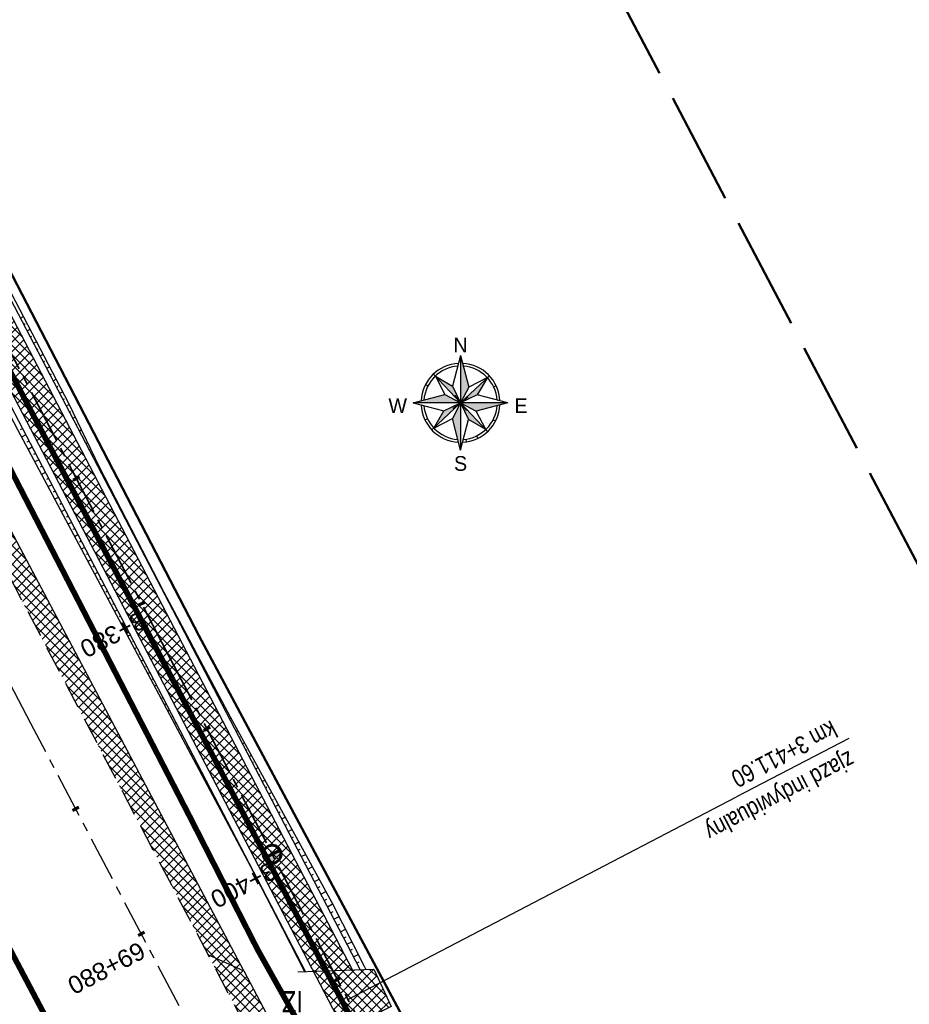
# Model space of a CAD drawing. Header units: metres. Extents: x 7529615 to 7533751, y 5721195 to 5727898.
# Tile 31 of 138: x 7531283 to 7531346, y 5724785 to 5724855. Entities that reach past the tile are written whole.
import ezdxf
from ezdxf.enums import TextEntityAlignment as Align

# ---------------------------------------------------------------- set-up
doc = ezdxf.new("R2010")
doc.units = ezdxf.units.M
for name, pattern in [('CENTER', [50.8, 31.75, -6.35, 6.35, -6.35]), ('CENTER2', [28.575, 19.05, -3.175, 3.175, -3.175]), ('HIDDEN', [9.525, 6.35, -3.175]), ('L_0_09', [2.5, 2, -0.5])]:
    doc.linetypes.add(name, pattern=pattern)
for name, color, linetype in [('C-DROGI-SYTUACJA-ETYKIETY', 7, 'Continuous'), ('D-hatch-pobocza', 131, 'Continuous'), ('D-hatch-zjazdy-BA', 244, 'Continuous'), ('D-hatch-zjazdy-kruszywo', 111, 'Continuous'), ('D-pobocza', 60, 'Continuous'), ('D-rowy', 160, 'Continuous'), ('D-skarpa', 2, 'Continuous'), ('D-skarpa-kreskowanie', 2, 'Continuous')]:
    doc.layers.add(name, color=color, linetype=linetype)
for name, color, linetype, lineweight, true_color in [('D-hatch-ciag-pieszo-rowerowy', 7, 'Continuous', 13, 0xff9f80), ('D-linia-podzialowa-ZRID', 7, 'Continuous', 50, 0x40ff00), ('zakres-mdcp', 7, 'L_0_09', 50, 0xff05ff)]:
    doc.layers.add(name, color=color, linetype=linetype, lineweight=lineweight, true_color=true_color)
for name, color, linetype, lineweight in [('D-krawędzie', 3, 'Continuous', 30), ('D-obrzeża', 2, 'Continuous', 30), ('D-opisy', 2, 'Continuous', 30), ('D-oś', 2, 'CENTER', 30), ('D-pas-drogowy', 7, 'HIDDEN', 50), ('D-zjazdy', 202, 'Continuous', 30), ('D-zjazdy-opis', 202, 'Continuous', 30), ('PARSI', 252, 'Continuous', 13)]:
    doc.layers.add(name, color=color, linetype=linetype, lineweight=lineweight)
doc.layers.add('poprzeczki', color=7, linetype='Continuous', true_color=0x0000c7)
doc.styles.add('2mm08', font='arial.ttf', dxfattribs={"width": 0.8})
doc.styles.add('North Arrow Text', font='txt', dxfattribs={"height": 0.1})
doc.styles.get("Standard").update_dxf_attribs({"font": 'arial.ttf'})
pattern_1 = [(45, (0.88535, 0.46493), (-0.33675960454, 0.33675960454), []), (135, (0.88535, 0.46493), (-0.33675960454, -0.33675960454), [])]
pattern_2 = [(45, (0, 0), (-0.33675960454, 0.33675960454), []), (135, (0, 0), (-0.33675960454, -0.33675960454), [])]

# ---------------------------------------------------------------- blocks, each defined once
blk = doc.blocks.new('KRZYZ')
at = {"layer": 'PARSI'}
for p, q in [((5, 0), (-5, 0)), ((0, -5), (0, 5))]:
    blk.add_line(p, q, dxfattribs=at)
blk = doc.blocks.new('orientacja')
at = {"layer": 'D-opisy', "lineweight": 25}
h = blk.add_hatch(color=256, dxfattribs=at)
h.paths.add_polyline_path([(6529063.97, 5548109.12), (6529063.97, 5548093.21), (6529066.73, 5548098.47)])
h.paths.add_polyline_path([(6529072.97, 5548101.66), (6529063.97, 5548093.21), (6529069.55, 5548095.88)])
h.paths.add_polyline_path([(6529079.89, 5548093.21), (6529063.97, 5548093.21), (6529069.23, 5548090.45)])
h.paths.add_polyline_path([(6529063.97, 5548093.21), (6529066.65, 5548087.63), (6529072.42, 5548084.21)])
h.paths.add_polyline_path([(6529063.97, 5548093.21), (6529061.21, 5548087.94), (6529063.97, 5548077.29)])
h.paths.add_polyline_path([(6529063.97, 5548093.21), (6529058.4, 5548090.53), (6529054.98, 5548084.75)])
h.paths.add_polyline_path([(6529058.71, 5548095.97), (6529048.06, 5548093.21), (6529063.97, 5548093.21)])
h.paths.add_polyline_path([(6529061.29, 5548098.78), (6529055.52, 5548102.2), (6529063.97, 5548093.21)])
for points in [[(6529063.97, 5548109.12), (6529061.29, 5548098.78)], [(6529063.97, 5548109.12), (6529063.97, 5548077.29)], [(6529063.97, 5548109.12), (6529066.73, 5548098.47)], [(6529063.97, 5548093.21), (6529054.89, 5548102.87)], [(6529055.52, 5548102.2), (6529058.71, 5548095.97)], [(6529055.52, 5548102.2), (6529061.29, 5548098.78)], [(6529063.97, 5548093.21), (6529073.64, 5548102.28)], [(6529072.97, 5548101.66), (6529066.73, 5548098.47)], [(6529072.97, 5548101.66), (6529069.55, 5548095.88)], [(6529052.23, 5548099.36), (6529053.04, 5548098.94)], [(6529061.29, 5548098.78), (6529063.97, 5548093.21)], [(6529066.73, 5548098.47), (6529063.97, 5548093.21)], [(6529075.92, 5548098.95), (6529075.1, 5548098.55)], [(6529048.06, 5548093.21), (6529058.71, 5548095.97)], [(6529058.71, 5548095.97), (6529063.97, 5548093.21)], [(6529069.55, 5548095.88), (6529063.97, 5548093.21)], [(6529079.89, 5548093.21), (6529069.55, 5548095.88)], [(6529079.89, 5548093.21), (6529048.06, 5548093.21)], [(6529048.06, 5548093.21), (6529058.4, 5548090.53)], [(6529063.97, 5548093.21), (6529054.31, 5548084.13)], [(6529058.4, 5548090.53), (6529063.97, 5548093.21)], [(6529063.97, 5548093.21), (6529061.21, 5548087.94)], [(6529063.97, 5548093.21), (6529073.05, 5548083.54)], [(6529063.97, 5548093.21), (6529069.23, 5548090.45)], [(6529063.97, 5548093.21), (6529066.65, 5548087.63)], [(6529079.89, 5548093.21), (6529069.23, 5548090.45)], [(6529052.02, 5548087.46), (6529052.85, 5548087.86)], [(6529054.98, 5548084.75), (6529058.4, 5548090.53)], [(6529054.98, 5548084.75), (6529061.21, 5548087.94)], [(6529063.97, 5548077.29), (6529061.21, 5548087.94)], [(6529063.97, 5548077.29), (6529066.65, 5548087.63)], [(6529072.42, 5548084.21), (6529066.65, 5548087.63)], [(6529072.42, 5548084.21), (6529069.23, 5548090.45)], [(6529074.9, 5548087.47), (6529075.71, 5548087.05)], [(6529065.76, 5548080.99), (6529065.89, 5548080.09)], [(6529069.32, 5548082.08), (6529069.72, 5548081.26)]]:
    blk.add_lwpolyline(points, dxfattribs=at)
for radius, start, end in [(13.26, 92.995, 177.005), (12.34, 94.3434, 175.6566), (13.26, 2.995, 87.005), (12.34, 4.3434, 85.6566), (13.26, 182.995, 267.005), (12.34, 184.3434, 265.6566), (13.26, 272.995, 357.005), (12.34, 274.3434, 355.6566)]:
    blk.add_arc((6529063.97, 5548093.21), radius, start, end, dxfattribs=at)
at = {"layer": 'D-opisy', "lineweight": 25, "xscale": 0.6489600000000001, "yscale": 0.6489600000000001, "zscale": 0.6489600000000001, "rotation": 306.822681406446}
blk.add_blockref('KRZYZ', (6529063.97, 5548093.21), dxfattribs=at)
at = {"layer": 'D-opisy', "lineweight": 25, "style": 'North Arrow Text'}
for s, p in [('N', (6529063.97, 5548108.61)), ('W', (6529042.87, 5548088.29)), ('E', (6529084.28, 5548088.29)), ('S', (6529063.97, 5548068.88))]:
    blk.add_text(s, height=4.96, dxfattribs=at).set_placement(p, align=Align.BOTTOM_CENTER)
blk = doc.blocks.new('AeccTickLine')
at = {"color": 0, "linetype": 'ByBlock', "lineweight": -2}
blk.add_line((0, 1), (0, -1), dxfattribs=at)
blk = doc.blocks.new('kilometraz')
at = {"linetype": 'ByBlock', "lineweight": -2}
blk.add_hatch(color=0, dxfattribs=at).paths.add_polyline_path([(0, -0.28125, 0.41421356), (0.28125, 0, 0.41421356), (0, 0.28125)])
at = {"color": 0, "linetype": 'ByBlock', "lineweight": -2}
blk.add_line((0, 0.28125), (0, -0.28125), dxfattribs=at)
blk.add_circle((0, 0), 0.28125, dxfattribs=at)

msp = doc.modelspace()

# ---------------------------------------------------------------- hatches: boundary and pattern name
at = {"layer": 'D-hatch-ciag-pieszo-rowerowy'}
h = msp.add_hatch(dxfattribs=at)
h.set_pattern_fill('ANSI37', color=256, scale=0.15, style=0)
h.set_pattern_definition(pattern_1)
h.paths.add_polyline_path([(7531176.002, 5725035.633), (7531173.776, 5725034.493), (7531202.515, 5724979.795), (7531233.696, 5724920.95), (7531258.824, 5724873.473), (7531292.225, 5724809.507), (7531303.703, 5724787.477), (7531306.47, 5724787.579), (7531294.441, 5724810.665), (7531261.037, 5724874.637), (7531235.905, 5724922.12), (7531204.726, 5724980.962)])
at = {"layer": 'D-hatch-pobocza'}
h = msp.add_hatch(dxfattribs=at)
h.set_pattern_fill('ANSI37', color=256, scale=0.15, style=0)
h.set_pattern_definition(pattern_2)
h.paths.add_polyline_path([(7531224.12, 5724929.62), (7531213.15, 5724949.98), (7531200.73, 5724973.91), (7531188.83, 5724996.41), (7531176.89, 5725019.33), (7531166.91, 5725038.07), (7531158.98, 5725054.059), (7531158.142, 5725051.386), (7531167.38, 5725033.767), (7531197.165, 5724976.988), (7531228.151, 5724918.034), (7531253.153, 5724870.491), (7531286.796, 5724806.654), (7531296.235, 5724788.675), (7531298.776, 5724787.518), (7531278.14, 5724826.49), (7531263.88, 5724853.83), (7531259.01, 5724862.85), (7531247.51, 5724884.88), (7531235.21, 5724908.21)])
at = {"layer": 'D-hatch-zjazdy-BA'}
h = msp.add_hatch(dxfattribs=at)
h.set_pattern_fill('ANSI37', color=256, scale=0.15, style=0)
h.set_pattern_definition(pattern_1)
h.paths.add_polyline_path([(7531305.884, 5724783.292), (7531309.218, 5724784.999), (7531307.992, 5724787.635), (7531303.703, 5724787.477)])
at = {"layer": 'D-hatch-zjazdy-kruszywo'}
h = msp.add_hatch(dxfattribs=at)
h.set_pattern_fill('ANSI37', color=256, scale=0.15, style=0)
h.set_pattern_definition(pattern_2)
h.paths.add_polyline_path([(7531298.776, 5724787.518), (7531296.235, 5724788.675), (7531302.441, 5724776.853), (7531302.377, 5724780.719)])

# ---------------------------------------------------------------- linework, layer by layer
at = {"layer": 'D-krawędzie', "linetype": 'HIDDEN', "ltscale": 0.3, "flags": 128}
msp.add_lwpolyline([(7530572.01, 5726166.06), (7530620.381, 5726072.761), (7530641.555, 5726032.008), (7530660.961, 5725995.07), (7530689.128, 5725941.54), (7530707.336, 5725907.032), (7530725.256, 5725873.093), (7530743.97, 5725837.654), (7530770.527, 5725787.119), (7530787.864, 5725754.267), (7530809.898, 5725712.542), (7530824.739, 5725684.389), (7530840.856, 5725653.693), (7530860.675, 5725616.154), (7530865.283, 5725607.394), (7530878.05, 5725583.08), (7530918.172, 5725507.178), (7530950.163, 5725446.305), (7530993.419, 5725364.265), (7531022.766, 5725308.719), (7531053.81, 5725249.872), (7531081.166, 5725197.875), (7531103.902, 5725154.541), (7531128.123, 5725108.448), (7531149.3, 5725068.25), (7531167.38, 5725033.767), (7531197.165, 5724976.988), (7531228.151, 5724918.034), (7531253.153, 5724870.491), (7531286.796, 5724806.654), (7531306.74, 5724768.665), (7531335.094, 5724714.652), (7531357.319, 5724672.439), (7531373.645, 5724641.454), (7531392.162, 5724605.999), (7531418.48, 5724555.853), (7531439.727, 5724515.582), (7531468.399, 5724461.077), (7531491.782, 5724416.528), (7531531.99, 5724339.833), (7531557.227, 5724291.659), (7531569.852, 5724267.577), (7531591.376, 5724226.548), (7531610.004, 5724191.103), (7531616.883, 5724177.999), (7531629.985, 5724153.025), (7531641.007, 5724132.022), (7531664.906, 5724087.617), (7531677.644, 5724064.786), (7531683.112, 5724054.988), (7531686.753, 5724048.18), (7531695.448, 5724031.697), (7531703.749, 5724015.917), (7531709.214, 5724005.514), (7531719.389, 5723986.147), (7531726.295, 5723973), (7531732.741, 5723960.736), (7531735.13, 5723956.19)], dxfattribs=at)
at = {"layer": 'D-linia-podzialowa-ZRID', "color": 12, "ltscale": 15, "true_color": 0xc70000}
msp.add_lwpolyline([(7531170.59, 5725055.606), (7531170.59, 5725055.606), (7531173.733, 5725044.081), (7531215.342, 5724964.86), (7531238.054, 5724921.685), (7531262.39, 5724875.283), (7531295.587, 5724811.266), (7531348.488, 5724712.363), (7531363.741, 5724682.684), (7531366.987, 5724675.865), (7531382.541, 5724646.111), (7531401.299, 5724610.875), (7531428.965, 5724558.862), (7531449.111, 5724520.398), (7531477.293, 5724465.831), (7531500.996, 5724421.113), (7531512.122, 5724400.549), (7531513.782, 5724396.757), (7531513.782, 5724396.757)], dxfattribs=at)
at = {"layer": 'D-obrzeża'}
for points in [[(7531306.47, 5724787.579), (7531294.441, 5724810.665), (7531261.037, 5724874.637), (7531235.905, 5724922.12), (7531204.726, 5724980.962), (7531173.078, 5725041.197, -0.068789), (7531170.289, 5725048.924), (7531169.644, 5725051.962, 0.068574), (7531168.256, 5725055.815), (7531166.709, 5725058.764, -0.29099), (7531166.888, 5725060.903), (7531168.105, 5725062.505)], [(7531162.547, 5725061.318), (7531165.882, 5725054.959, -0.068574), (7531167.27, 5725051.106), (7531167.915, 5725048.068, 0.068789), (7531170.704, 5725040.34), (7531202.515, 5724979.795), (7531233.696, 5724920.95), (7531258.824, 5724873.473), (7531292.225, 5724809.507), (7531312.052, 5724771.454), (7531340.423, 5724719.339, -0.00902), (7531345.426, 5724709.741), (7531362.629, 5724675.233), (7531378.958, 5724644.242), (7531397.477, 5724608.783), (7531423.79, 5724558.646), (7531445.036, 5724518.378), (7531473.71, 5724463.87), (7531497.095, 5724419.316), (7531505.905, 5724402.511, -0.033171), (7531508.586, 5724396.451), (7531511.248, 5724389.164)]]:
    msp.add_lwpolyline(points, format="xyb", dxfattribs=at)
at = {"layer": 'D-oś', "linetype": 'CENTER2', "lineweight": 35, "ltscale": 0.2}
msp.add_lwpolyline([(7531156.869, 5725074.83), (7531166.993, 5725055.55, -0.068732), (7531168.479, 5725051.432), (7531169.1, 5725048.503, 0.068783), (7531171.89, 5725040.776), (7531203.621, 5724980.378), (7531234.8, 5724921.535), (7531259.931, 5724874.055), (7531293.333, 5724810.086), (7531313.16, 5724772.033), (7531341.529, 5724719.923, -0.009023), (7531346.533, 5724710.322), (7531363.735, 5724675.815), (7531380.065, 5724644.823), (7531398.584, 5724609.363), (7531424.897, 5724559.228), (7531446.142, 5724518.961), (7531474.816, 5724464.452), (7531498.201, 5724419.897)], format="xyb", dxfattribs=at)
at = {"layer": 'D-oś', "ltscale": 0.1}
msp.add_lwpolyline([(7531488.683, 5724414.901), (7531465.302, 5724459.448), (7531436.63, 5724513.951), (7531415.383, 5724554.223), (7531389.061, 5724604.375), (7531370.545, 5724639.828), (7531354.222, 5724670.808), (7531331.996, 5724713.024), (7531303.641, 5724767.038), (7531283.699, 5724805.024), (7531250.055, 5724868.862), (7531225.053, 5724916.406), (7531194.065, 5724975.362), (7531164.28, 5725032.142), (7531146.202, 5725066.622)], dxfattribs=at)
at = {"layer": 'D-pas-drogowy', "ltscale": 0.2, "flags": 128}
msp.add_lwpolyline([(7531633.019, 5724182.834, 0.4, 0.4, 0), (7531617.559, 5724211.608, 0.4, 0.4, 0), (7531566.784, 5724302.736, 0.4, 0.4, 0), (7531538.419, 5724356.47, 0.4, 0.4, 0), (7531526.32, 5724379.39, 0.4, 0.4, 0), (7531516.102, 5724393.607, 0.4, 0.4, 0.001485), (7531513.78, 5724396.838, 0.4, 0.4, 0), (7531501.87, 5724413.41, 0.4, 0.4, 0), (7531474.926, 5724464.508, 0.4, 0.4, 0), (7531446.2, 5724518.992, 0.4, 0.4, 0), (7531424.962, 5724559.262, 0.4, 0.4, 0), (7531398.444, 5724609.566, 0.4, 0.4, 0), (7531379.647, 5724645.216, 0.4, 0.4, 0), (7531365.23, 5724672.56, 0.4, 0.4, 0), (7531341.306, 5724717.915, 0.4, 0.4, 0), (7531312.9, 5724771.789, 0.4, 0.4, 0), (7531292.591, 5724810.307, 0.4, 0.4, 0), (7531259.392, 5724873.271, 0.4, 0.4, 0), (7531233.74, 5724921.923, 0.4, 0.4, 0), (7531203.073, 5724980.092, 0.4, 0.4, 0), (7531173.471, 5725036.225, 0.4, 0.4, 0), (7531168.27, 5725046.09, 0.4, 0.4, 0), (7531172.29, 5725062.58, 0.4, 0.4, 0), (7531166.31, 5725074.58, 0.4, 0.4, 0), (7531150.32, 5725079.6, 0.4, 0.4, 0), (7531141.5, 5725096.43, 0.4, 0.4, 0), (7531109.312, 5725157.814, 0.4, 0.4, 0), (7531086.641, 5725201.048, 0.4, 0.4, 0), (7531059.198, 5725253.384, 0.4, 0.4, 0), (7531028.207, 5725312.489, 0.4, 0.4, 0), (7530999.105, 5725367.99, 0.4, 0.4, 0), (7530956.248, 5725449.725, 0.4, 0.4, 0), (7530924.398, 5725510.464, 0.4, 0.4, 0), (7530897.51, 5725561.74, 0.4, 0.4, 0), (7530894.46, 5725566.14, 0.4, 0.4, 0), (7530892.16, 5725570.49, 0.4, 0.4, 0), (7530869.363, 5725613.307, 0.4, 0.4, 0), (7530861.694, 5725627.705, 0.4, 0.4, 0), (7530852.74, 5725644.52, 0.4, 0.4, 0), (7530831.51, 5725684.2, 0.4, 0.4, 0), (7530811.13, 5725722.52, 0.4, 0.4, 0), (7530792.348, 5725757.941, 0.4, 0.4, 0), (7530768.03, 5725803.8, 0.4, 0.4, 0), (7530748.769, 5725840.179, 0.4, 0.4, 0), (7530727.7, 5725879.97, 0.4, 0.4, 0), (7530712.098, 5725909.545, 0.4, 0.4, 0), (7530693.644, 5725944.645, 0.4, 0.4, 0), (7530665.702, 5725997.539, 0.4, 0.4, 0), (7530641.76, 5726042.88, 0.4, 0.4, 0), (7530616.5, 5726091.48, 0.4, 0.4, 0), (7530604.628, 5726114.32, 0.4, 0.4, -0.007763), (7530602.5, 5726118.43, 0.4, 0.4, 0), (7530603.992, 5726123.395, 0.4, 0.4, 0), (7530606.53, 5726131.84, 0.4, 0.4, 0), (7530603.27, 5726136.83, 0.4, 0.4, 0), (7530593.776, 5726151.369, 0.4, 0.4, 0), (7530590.203, 5726156.84, 0.4, 0.4, 0), (7530583.3, 5726167.41, 0.4, 0.4, 0), (7530580.578, 5726170.428, 0.4, 0.4, 0), (7530575.85, 5726175.67, 0.4, 0.4, 0), (7530569.01, 5726186.66, 0.4, 0.4, 0), (7530562.555, 5726199.189, 0.4, 0.4, 0), (7530555.67, 5726211.39, 0.4, 0.4, 0), (7530548.29, 5726224.23, 0.4, 0.4, 0), (7530540.58, 5726237.71, 0.4, 0.4, 0), (7530532.68, 5726252.65, 0.4, 0.4, 0), (7530524.06, 5726269.35, 0.4, 0.4, 0), (7530502.82, 5726309.91, 0.4, 0.4, 0), (7530488.83, 5726336.63, 0.4, 0.4, 0), (7530466.03, 5726380.16, 0.4, 0.4, 0), (7530438.47, 5726432.77, 0.4, 0.4, 0), (7530424.53, 5726459.09, 0.4, 0.4, 0), (7530401.63, 5726502.97, 0.4, 0.4, 0), (7530383.38, 5726538.06, 0.4, 0.4, 0), (7530353.97, 5726593.52, 0.4, 0.4, 0), (7530338.47, 5726622.74, 0.4, 0.4, 0), (7530322.01, 5726653.88, 0.4, 0.4, 0), (7530297.54, 5726700.33, 0.4, 0.4, 0), (7530287.38, 5726719.6, 0.4, 0.4, 0), (7530285.95, 5726722.316, 0.4, 0.4, 0), (7530280.26, 5726733.12, 0.4, 0.4, 0), (7530266.73, 5726758.74, 0.4, 0.4, 0), (7530260.42, 5726770.47, 0.4, 0.4, 0), (7530253.25, 5726783.82, 0.4, 0.4, 0), (7530244.95, 5726799.33, 0.4, 0.4, 0), (7530239.39, 5726808.49, 0.4, 0.4, 0), (7530238.29, 5726807.9, 0.4, 0.4, 0), (7530218.11, 5726850.67, 0.4, 0.4, 0), (7530175.907, 5726928.168, 0.4, 0.4, 0), (7530096.68, 5727076.15, 0.4, 0.4, 0), (7530094.68, 5727079.89, 0.4, 0.4, 0), (7530064.597, 5727135.523, 0.4, 0.4, 0), (7530046.731, 5727168.892, 0.4, 0.4, 0), (7530025.803, 5727208.461, 0.4, 0.4, 0), (7530012.847, 5727232.979, 0.4, 0.4, 0), (7529994.15, 5727268.45, 0.4, 0.4, 0), (7529981.671, 5727291.93, 0.4, 0.4, 0), (7529949.89, 5727351.73, 0.4, 0.4, 0), (7529924.75, 5727399.03, 0.4, 0.4, 0), (7529915.516, 5727417.1, 0.4, 0.4, 0), (7529885.83, 5727475.19, 0.4, 0.4, 0), (7529862.56, 5727519.97, 0.4, 0.4, 0), (7529852.985, 5727538.191, 0.4, 0.4, 0), (7529836.513, 5727569.511, 0.4, 0.4, 0), (7529815.369, 5727609.141, 0.4, 0.4, 0), (7529792.795, 5727651.247, 0.4, 0.4, 0), (7529774.199, 5727685.858, 0.4, 0.4, 0), (7529746.966, 5727736.059, 0.4, 0.4, 0), (7529733.92, 5727757.62, 0.4, 0.4, 0), (7529708.607, 5727806.389, 0.4, 0.4, 0), (7529688.492, 5727796.345, 0.4, 0.4, 0), (7529723.55, 5727729.88, 0.4, 0.4, 0), (7529725.42, 5727730.2, 0.4, 0.4, 0), (7529735.38, 5727711.28, 0.4, 0.4, 0), (7529739.21, 5727707.77, 0.4, 0.4, 0), (7529753.31, 5727681.13, 0.4, 0.4, 0), (7529755.178, 5727682.114, 0.4, 0.4, 0), (7529792.102, 5727611.923, 0.4, 0.4, 0), (7529811.741, 5727574.662, 0.4, 0.4, 0), (7529835.194, 5727530.193, 0.4, 0.4, 0), (7529857.56, 5727487.787, 0.4, 0.4, 0), (7529875.155, 5727454.426, 0.4, 0.4, 0), (7529890.63, 5727425.131, 0.4, 0.4, 0), (7529900.671, 5727406.159, 0.4, 0.4, 0), (7529953.284, 5727306.747, 0.4, 0.4, 0), (7529983.208, 5727250.207, 0.4, 0.4, 0), (7530015.379, 5727189.42, 0.4, 0.4, 0), (7530062.319, 5727099.625, 0.4, 0.4, 0), (7530100.06, 5727027.16, 0.4, 0.4, 0), (7530105.06, 5727018.32, 0.4, 0.4, 0), (7530143.175, 5726945.066, 0.4, 0.4, 0), (7530170.547, 5726892.961, 0.4, 0.4, 0), (7530195.92, 5726850.75, 0.4, 0.4, 0), (7530194.71, 5726849.15, 0.4, 0.4, 0), (7530197.22, 5726845.06, 0.4, 0.4, 0), (7530254.03, 5726738.21, 0.4, 0.4, 0), (7530261.371, 5726724.163, 0.4, 0.4, 0), (7530281.54, 5726685.57, 0.4, 0.4, 0), (7530289.214, 5726671.967, 0.4, 0.4, 0), (7530300.51, 5726651.778, 0.4, 0.4, 0), (7530303.939, 5726645.168, 0.4, 0.4, 0), (7530334.708, 5726583.665, 0.4, 0.4, 0), (7530397.759, 5726458.5, 0.4, 0.4, 0), (7530450.41, 5726357.28, 0.4, 0.4, 0), (7530482.4, 5726303.41, 0.4, 0.4, 0), (7530483.688, 5726301.003, 0.4, 0.4, 0), (7530491.35, 5726283.94, 0.4, 0.4, 0), (7530512.67, 5726243.78, 0.4, 0.4, 0), (7530529.43, 5726209.46, 0.4, 0.4, 0), (7530571.29, 5726130.56, 0.4, 0.4, 0), (7530581.28, 5726107.21, 0.4, 0.4, 0), (7530591.16, 5726088.44, 0.4, 0.4, 0), (7530597.42, 5726080.68, 0.4, 0.4, 0), (7530607.21, 5726063.51, 0.4, 0.4, 0), (7530610.82, 5726061.93, 0.4, 0.4, 0), (7530634.935, 5726016.147, 0.4, 0.4, 0), (7530642.914, 5726001.078, 0.4, 0.4, 0), (7530695.12, 5725902.09, 0.4, 0.4, 0), (7530708.718, 5725876.303, 0.4, 0.4, 0), (7530755.54, 5725787.51, 0.4, 0.4, 0), (7530802.56, 5725694.925, 0.4, 0.4, 0), (7530840.085, 5725624.059, 0.4, 0.4, 0), (7530865.243, 5725577.494, 0.4, 0.4, 0), (7530914.557, 5725484.684, 0.4, 0.4, 0), (7530964.182, 5725390.836, 0.4, 0.4, 0), (7531008.007, 5725307.954, 0.4, 0.4, 0), (7531059.253, 5725211.041, 0.4, 0.4, 0), (7531127.66, 5725081.67, 0.4, 0.4, 0), (7531345.12, 5724669.94, 0.4, 0.4, 0), (7531388.464, 5724586.93, 0.4, 0.4, 0), (7531412.35, 5724541.183, 0.4, 0.4, 0), (7531482.09, 5724407.62, 0.4, 0.4, 0), (7531504.02, 5724366.79, 0.4, 0.4, 0), (7531519.374, 5724337.52, 0.4, 0.4, 0), (7531563.749, 5724252.932, 0.4, 0.4, 0), (7531602.175, 5724179.681, 0.4, 0.4, 0), (7531619.177, 5724147.204, 0.4, 0.4, 0), (7531625.038, 5724135.635, 0.4, 0.4, 0), (7531656.796, 5724073.316, 0.4, 0.4, 0), (7531675.12, 5724037.36, 0.4, 0.4, 0), (7531682.71, 5724022.92, 0.4, 0.4, 0), (7531705.565, 5723979.811, 0.4, 0.4, 0), (7531736.606, 5723921.262, 0.4, 0.4, 0), (7531750.46, 5723895.13, 0.4, 0.4, 0), (7531740.77, 5723886.56, 0.4, 0.4, 0), (7531732.86, 5723885, 0.4, 0.4, 0), (7531722.18, 5723887.77, 0.4, 0.4, 0), (7531729.87, 5723862.17, 0.4, 0.4, 0), (7531742.92, 5723861.93, 0.4, 0.4, 0), (7531763.71, 5723859.52, 0.4, 0.4, 0), (7531768.42, 5723854.12, 0.4, 0.4, 0), (7531787.42, 5723817.97, 0.4, 0.4, 0), (7531795.57, 5723809.82, 0.4, 0.4, 0), (7531816.347, 5723819.85, 0.4, 0.4, 0), (7531816.347, 5723819.85, 0.4, 0.4, 0), (7531805.06, 5723843.23, 0.4, 0.4, 0), (7531803.61, 5723886.23, 0.4, 0.4, 0), (7531803.61, 5723886.23, 0.4, 0.4, 0), (7531780.08, 5723929.25, 0.4, 0.4, 0), (7531758.69, 5723936.76, 0.4, 0.4, 0), (7531749.359, 5723946.412, 0.4, 0.4, 0), (7531742.71, 5723953.29, 0.4, 0.4, 0), (7531735.177, 5723967.878, 0.4, 0.4, 0), (7531722.37, 5723992.68, 0.4, 0.4, 0), (7531705.042, 5724030.886, 0.4, 0.4, 0), (7531699.47, 5724043.17, 0.4, 0.4, 0), (7531692.69, 5724058.11, 0.4, 0.4, 0), (7531679.672, 5724084.017, 0.4, 0.4, 0), (7531674.55, 5724094.21, 0.4, 0.4, 0), (7531666.633, 5724114.003, 0.4, 0.4, 0), (7531649, 5724153.82, 0.4, 0.4, 0), (7531641.49, 5724149.34, 0.4, 0.4, 0), (7531626.04, 5724179.34, 0.4, 0.4, 0), (7531633.03, 5724182.84, 0, 0, 0)], format="xyseb", dxfattribs=at)
at = {"layer": 'D-pobocza'}
for points in [[(7531307.023, 5724787.599), (7531294.884, 5724810.896), (7531261.48, 5724874.869), (7531236.347, 5724922.354), (7531205.169, 5724981.195), (7531173.553, 5725041.368, -0.068789), (7531170.764, 5725049.096), (7531170.119, 5725052.133, 0.068574), (7531168.73, 5725055.986), (7531167.152, 5725058.996, -0.29099), (7531167.286, 5725060.6), (7531168.707, 5725062.47)], [(7531162.212, 5725060.882), (7531165.407, 5725054.788, -0.068574), (7531166.795, 5725050.935), (7531167.44, 5725047.896, 0.068789), (7531170.23, 5725040.168), (7531202.073, 5724979.562), (7531233.254, 5724920.716), (7531258.382, 5724873.241), (7531291.782, 5724809.276), (7531303.156, 5724787.446)]]:
    msp.add_lwpolyline(points, format="xyb", dxfattribs=at)
msp.add_lwpolyline([(7531298.776, 5724787.518), (7531278.14, 5724826.49), (7531263.88, 5724853.83), (7531259.01, 5724862.85), (7531247.51, 5724884.88), (7531235.21, 5724908.21), (7531224.12, 5724929.62), (7531213.15, 5724949.98), (7531200.73, 5724973.91), (7531188.83, 5724996.41), (7531176.89, 5725019.33), (7531166.91, 5725038.07), (7531158.98, 5725054.059), (7531158.142, 5725051.386)], dxfattribs=at)
at = {"layer": 'D-rowy', "linetype": 'HIDDEN', "ltscale": 0.1, "const_width": 0.4, "flags": 128}
msp.add_lwpolyline([(7531506.121, 5724397.133), (7531489.191, 5724429.341), (7531483.4, 5724440.512), (7531478.412, 5724450.147), (7531462.901, 5724479.304), (7531434.633, 5724532.162), (7531396.749, 5724604.645), (7531378.596, 5724640.173), (7531368.21, 5724659.05), (7531363.9, 5724666.92), (7531355.877, 5724682.662), (7531338.033, 5724716.835), (7531309.902, 5724770.333), (7531304.158, 5724781.147), (7531299.737, 5724789.052), (7531294.93, 5724798.468), (7531279.862, 5724827.641), (7531247.715, 5724888.417), (7531220.373, 5724940.873), (7531195.514, 5724987.527), (7531168.706, 5725038.836), (7531161.296, 5725053.455), (7531161.296, 5725053.455)], dxfattribs=at)
at = {"layer": 'D-skarpa', "linetype": 'Continuous'}
for points in [[(7531230.708, 5724934.053, -0.000223), (7531256.277, 5724885.356), (7531258.574, 5724880.914), (7531261.648, 5724874.964), (7531263.151, 5724872.011), (7531267.688, 5724863.099), (7531270.049, 5724858.691), (7531272.444, 5724854.301), (7531274.719, 5724849.848), (7531276.999, 5724845.398), (7531279.375, 5724840.998), (7531281.743, 5724836.594), (7531286.35, 5724827.719), (7531288.531, 5724823.211), (7531290.815, 5724818.767), (7531293.119, 5724814.331), (7531294.924, 5724810.915), (7531295.463, 5724809.898), (7531297.815, 5724805.5), (7531302.62, 5724796.728), (7531305.022, 5724792.341), (7531307.283, 5724787.881), (7531307.417, 5724787.613)], [(7531228.71, 5724927.335, -0.000386), (7531236.047, 5724914.248), (7531238.562, 5724909.923), (7531240.908, 5724905.507), (7531247.955, 5724892.266), (7531250.347, 5724887.875), (7531252.783, 5724883.507), (7531255.08, 5724879.065), (7531257.339, 5724874.604), (7531258.085, 5724873.078), (7531259.493, 5724870.101), (7531261.633, 5724865.577), (7531264.108, 5724861.229), (7531266.812, 5724857.001), (7531269.084, 5724852.546), (7531271.476, 5724848.155), (7531280.42, 5724830.262), (7531282.741, 5724825.834), (7531291.634, 5724809.199), (7531292.169, 5724808.196), (7531299.223, 5724794.958), (7531301.525, 5724790.519), (7531303.079, 5724787.454)]]:
    msp.add_lwpolyline(points, format="xyb", dxfattribs=at)
at = {"layer": 'D-skarpa-kreskowanie', "linetype": 'Continuous'}
for p, q in [((7531282.963, 5724833.727, 108.695), (7531283.174, 5724833.837, 108.536)), ((7531283.194, 5724833.283, 108.696), (7531283.299, 5724833.338, 108.617)), ((7531283.426, 5724832.84, 108.696), (7531283.635, 5724832.949, 108.539)), ((7531283.657, 5724832.397, 108.697), (7531283.761, 5724832.451, 108.619)), ((7531283.889, 5724831.954, 108.698), (7531284.095, 5724832.062, 108.543)), ((7531284.12, 5724831.511, 108.699), (7531284.223, 5724831.564, 108.622)), ((7531284.352, 5724831.067, 108.7), (7531284.556, 5724831.174, 108.546)), ((7531284.583, 5724830.624, 108.701), (7531284.685, 5724830.677, 108.625)), ((7531284.814, 5724830.181, 108.702), (7531285.017, 5724830.287, 108.55)), ((7531285.046, 5724829.738, 108.703), (7531285.147, 5724829.79, 108.627)), ((7531285.277, 5724829.294, 108.704), (7531285.478, 5724829.399, 108.553)), ((7531285.509, 5724828.851, 108.705), (7531285.608, 5724828.903, 108.63)), ((7531285.74, 5724828.408, 108.706), (7531285.939, 5724828.512, 108.557)), ((7531285.972, 5724827.965, 108.707), (7531286.07, 5724828.016, 108.633)), ((7531286.203, 5724827.522, 108.708), (7531286.396, 5724827.622, 108.563)), ((7531286.434, 5724827.078, 108.709), (7531286.522, 5724827.124, 108.643)), ((7531286.666, 5724826.635, 108.71), (7531286.825, 5724826.718, 108.59)), ((7531286.897, 5724826.192, 108.711), (7531286.968, 5724826.229, 108.657)), ((7531283.095, 5724825.911, 108.578), (7531282.94, 5724825.831, 108.461)), ((7531283.327, 5724825.468, 108.579), (7531283.021, 5724825.309, 108.349)), ((7531287.129, 5724825.749, 108.712), (7531287.253, 5724825.814, 108.618)), ((7531283.558, 5724825.025, 108.58), (7531283.408, 5724824.946, 108.466)), ((7531287.36, 5724825.305, 108.712), (7531287.414, 5724825.334, 108.672)), ((7531287.592, 5724824.862, 108.713), (7531287.682, 5724824.91, 108.645)), ((7531283.79, 5724824.582, 108.581), (7531283.493, 5724824.427, 108.357)), ((7531284.021, 5724824.139, 108.582), (7531283.875, 5724824.062, 108.472)), ((7531287.823, 5724824.419, 108.714), (7531287.86, 5724824.438, 108.687)), ((7531288.054, 5724823.976, 108.715), (7531288.111, 5724824.005, 108.673)), ((7531284.252, 5724823.695, 108.582), (7531283.964, 5724823.545, 108.366)), ((7531288.286, 5724823.533, 108.716), (7531288.305, 5724823.543, 108.702)), ((7531284.484, 5724823.252, 108.583), (7531284.342, 5724823.178, 108.477)), ((7531284.715, 5724822.809, 108.584), (7531284.436, 5724822.663, 108.374)), ((7531288.517, 5724823.089, 108.717), (7531288.543, 5724823.103, 108.698)), ((7531288.749, 5724822.646, 108.718), (7531288.761, 5724822.652, 108.709)), ((7531284.947, 5724822.366, 108.585), (7531284.809, 5724822.294, 108.482)), ((7531285.178, 5724821.922, 108.586), (7531284.907, 5724821.781, 108.383)), ((7531288.98, 5724822.203, 108.719), (7531289.002, 5724822.215, 108.702)), ((7531285.41, 5724821.479, 108.587), (7531285.276, 5724821.41, 108.487)), ((7531289.212, 5724821.76, 108.72), (7531289.222, 5724821.765, 108.712)), ((7531289.443, 5724821.317, 108.721), (7531289.462, 5724821.327, 108.707)), ((7531285.641, 5724821.036, 108.588), (7531285.379, 5724820.899, 108.391)), ((7531285.873, 5724820.593, 108.589), (7531285.744, 5724820.525, 108.492)), ((7531289.674, 5724820.873, 108.722), (7531289.683, 5724820.878, 108.715)), ((7531286.104, 5724820.15, 108.59), (7531285.85, 5724820.017, 108.399)), ((7531289.906, 5724820.43, 108.723), (7531289.922, 5724820.439, 108.711)), ((7531290.137, 5724819.987, 108.724), (7531290.145, 5724819.991, 108.718)), ((7531286.335, 5724819.706, 108.591), (7531286.211, 5724819.641, 108.497)), ((7531286.567, 5724819.263, 108.592), (7531286.322, 5724819.135, 108.408)), ((7531290.369, 5724819.544, 108.725), (7531290.382, 5724819.55, 108.715)), ((7531290.6, 5724819.1, 108.726), (7531290.606, 5724819.103, 108.721)), ((7531286.798, 5724818.82, 108.593), (7531286.678, 5724818.757, 108.502)), ((7531287.03, 5724818.377, 108.594), (7531286.793, 5724818.253, 108.416)), ((7531290.832, 5724818.657, 108.727), (7531290.842, 5724818.663, 108.719)), ((7531287.261, 5724817.934, 108.595), (7531287.145, 5724817.873, 108.507)), ((7531291.063, 5724818.214, 108.728), (7531291.068, 5724818.217, 108.724)), ((7531291.294, 5724817.771, 108.728), (7531291.304, 5724817.776, 108.723)), ((7531287.493, 5724817.49, 108.596), (7531287.265, 5724817.371, 108.424)), ((7531287.724, 5724817.047, 108.597), (7531287.612, 5724816.989, 108.513)), ((7531291.526, 5724817.328, 108.729), (7531291.53, 5724817.33, 108.728)), ((7531287.955, 5724816.604, 108.598), (7531287.736, 5724816.49, 108.433)), ((7531291.757, 5724816.884, 108.73), (7531291.765, 5724816.889, 108.728)), ((7531291.989, 5724816.441, 108.731), (7531291.993, 5724816.443, 108.731)), ((7531288.187, 5724816.161, 108.598), (7531288.079, 5724816.105, 108.518)), ((7531288.418, 5724815.717, 108.599), (7531288.208, 5724815.608, 108.441)), ((7531292.22, 5724815.998, 108.732), (7531292.227, 5724816.002, 108.732)), ((7531288.65, 5724815.274, 108.6), (7531288.547, 5724815.22, 108.523)), ((7531292.458, 5724815.558, 108.734), (7531292.455, 5724815.557, 108.734)), ((7531292.689, 5724815.115, 108.736), (7531292.683, 5724815.112, 108.734)), ((7531288.881, 5724814.831, 108.601), (7531288.679, 5724814.726, 108.45)), ((7531289.113, 5724814.388, 108.602), (7531289.014, 5724814.336, 108.528)), ((7531292.92, 5724814.671, 108.738), (7531292.917, 5724814.67, 108.737)), ((7531293.151, 5724814.228, 108.74), (7531293.146, 5724814.225, 108.736)), ((7531289.344, 5724813.945, 108.603), (7531289.151, 5724813.844, 108.458)), ((7531289.575, 5724813.501, 108.604), (7531289.481, 5724813.452, 108.533)), ((7531293.382, 5724813.785, 108.741), (7531293.38, 5724813.783, 108.739)), ((7531289.807, 5724813.058, 108.605), (7531289.622, 5724812.962, 108.466)), ((7531293.614, 5724813.341, 108.742), (7531293.609, 5724813.339, 108.738)), ((7531293.845, 5724812.898, 108.742), (7531293.843, 5724812.897, 108.741)), ((7531290.038, 5724812.615, 108.606), (7531289.948, 5724812.568, 108.538)), ((7531290.27, 5724812.172, 108.607), (7531290.094, 5724812.08, 108.475)), ((7531294.076, 5724812.455, 108.743), (7531294.072, 5724812.452, 108.74)), ((7531290.501, 5724811.729, 108.608), (7531290.415, 5724811.684, 108.543)), ((7531294.307, 5724812.011, 108.744), (7531294.305, 5724812.01, 108.742)), ((7531294.538, 5724811.568, 108.745), (7531294.535, 5724811.566, 108.742)), ((7531290.733, 5724811.285, 108.609), (7531290.565, 5724811.198, 108.483)), ((7531290.964, 5724810.842, 108.61), (7531290.883, 5724810.8, 108.549)), ((7531294.77, 5724811.125, 108.745), (7531294.768, 5724811.124, 108.744)), ((7531291.195, 5724810.399, 108.611), (7531291.037, 5724810.316, 108.491)), ((7531295.002, 5724810.682, 108.744), (7531294.997, 5724810.679, 108.744)), ((7531295.228, 5724810.236, 108.744), (7531295.232, 5724810.238, 108.742)), ((7531291.427, 5724809.956, 108.612), (7531291.35, 5724809.915, 108.554)), ((7531291.658, 5724809.512, 108.613), (7531291.508, 5724809.434, 108.5)), ((7531295.459, 5724809.792, 108.745), (7531295.472, 5724809.799, 108.736)), ((7531295.69, 5724809.349, 108.746), (7531295.701, 5724809.355, 108.738)), ((7531291.89, 5724809.069, 108.614), (7531291.817, 5724809.031, 108.559)), ((7531292.121, 5724808.626, 108.614), (7531291.979, 5724808.552, 108.508)), ((7531295.921, 5724808.906, 108.747), (7531295.951, 5724808.921, 108.725)), ((7531292.352, 5724808.182, 108.615), (7531292.283, 5724808.146, 108.564)), ((7531296.152, 5724808.462, 108.748), (7531296.171, 5724808.472, 108.734)), ((7531296.383, 5724808.019, 108.749), (7531296.429, 5724808.043, 108.715)), ((7531292.583, 5724807.739, 108.616), (7531292.449, 5724807.669, 108.516)), ((7531292.814, 5724807.295, 108.617), (7531292.749, 5724807.262, 108.569)), ((7531296.614, 5724807.575, 108.75), (7531296.641, 5724807.589, 108.73)), ((7531293.045, 5724806.852, 108.618), (7531292.92, 5724806.787, 108.524)), ((7531296.845, 5724807.132, 108.751), (7531296.908, 5724807.164, 108.704)), ((7531297.077, 5724806.689, 108.752), (7531297.112, 5724806.707, 108.726)), ((7531293.276, 5724806.409, 108.619), (7531293.215, 5724806.377, 108.574)), ((7531293.507, 5724805.965, 108.62), (7531293.39, 5724805.904, 108.532)), ((7531297.308, 5724806.245, 108.753), (7531297.386, 5724806.286, 108.694)), ((7531293.738, 5724805.522, 108.621), (7531293.681, 5724805.492, 108.579)), ((7531297.539, 5724805.802, 108.754), (7531297.582, 5724805.824, 108.721)), ((7531297.77, 5724805.358, 108.755), (7531297.865, 5724805.408, 108.683)), ((7531293.969, 5724805.078, 108.622), (7531293.86, 5724805.022, 108.54)), ((7531294.2, 5724804.635, 108.623), (7531294.148, 5724804.608, 108.584)), ((7531298.001, 5724804.915, 108.756), (7531298.053, 5724804.942, 108.716)), ((7531298.232, 5724804.471, 108.757), (7531298.346, 5724804.531, 108.671)), ((7531294.431, 5724804.192, 108.624), (7531294.331, 5724804.139, 108.548)), ((7531294.662, 5724803.748, 108.625), (7531294.614, 5724803.723, 108.589)), ((7531298.463, 5724804.028, 108.758), (7531298.524, 5724804.06, 108.711)), ((7531294.893, 5724803.305, 108.626), (7531294.801, 5724803.257, 108.557)), ((7531298.694, 5724803.585, 108.759), (7531298.826, 5724803.654, 108.659)), ((7531298.925, 5724803.141, 108.76), (7531298.996, 5724803.178, 108.706)), ((7531295.124, 5724802.861, 108.627), (7531295.08, 5724802.838, 108.594)), ((7531295.355, 5724802.418, 108.628), (7531295.271, 5724802.374, 108.565)), ((7531299.156, 5724802.698, 108.76), (7531299.307, 5724802.776, 108.647)), ((7531295.586, 5724801.974, 108.629), (7531295.546, 5724801.954, 108.599)), ((7531299.387, 5724802.254, 108.761), (7531299.467, 5724802.296, 108.701)), ((7531299.618, 5724801.811, 108.762), (7531299.787, 5724801.899, 108.635)), ((7531295.817, 5724801.531, 108.63), (7531295.742, 5724801.492, 108.573)), ((7531296.048, 5724801.088, 108.63), (7531296.012, 5724801.069, 108.604)), ((7531299.849, 5724801.367, 108.763), (7531299.938, 5724801.414, 108.696)), ((7531300.08, 5724800.924, 108.764), (7531300.268, 5724801.022, 108.623)), ((7531296.279, 5724800.644, 108.631), (7531296.212, 5724800.609, 108.581)), ((7531300.311, 5724800.481, 108.765), (7531300.41, 5724800.532, 108.691)), ((7531296.51, 5724800.201, 108.632), (7531296.479, 5724800.184, 108.609)), ((7531296.741, 5724799.757, 108.633), (7531296.682, 5724799.726, 108.589)), ((7531300.542, 5724800.037, 108.766), (7531300.748, 5724800.145, 108.611)), ((7531300.773, 5724799.594, 108.767), (7531300.881, 5724799.65, 108.686)), ((7531296.972, 5724799.314, 108.634), (7531296.945, 5724799.3, 108.614)), ((7531297.203, 5724798.87, 108.635), (7531297.153, 5724798.844, 108.597)), ((7531301.004, 5724799.15, 108.768), (7531301.229, 5724799.268, 108.599)), ((7531297.434, 5724798.427, 108.636), (7531297.411, 5724798.415, 108.619)), ((7531301.235, 5724798.707, 108.769), (7531301.352, 5724798.768, 108.681)), ((7531301.466, 5724798.264, 108.77), (7531301.71, 5724798.39, 108.587)), ((7531297.665, 5724797.984, 108.637), (7531297.623, 5724797.961, 108.605)), ((7531297.897, 5724797.54, 108.638), (7531297.877, 5724797.53, 108.624)), ((7531301.697, 5724797.82, 108.771), (7531301.824, 5724797.886, 108.676)), ((7531301.928, 5724797.377, 108.772), (7531302.19, 5724797.513, 108.575)), ((7531298.128, 5724797.097, 108.639), (7531298.093, 5724797.079, 108.613)), ((7531302.159, 5724796.933, 108.773), (7531302.295, 5724797.004, 108.671)), ((7531298.359, 5724796.653, 108.64), (7531298.343, 5724796.645, 108.629)), ((7531298.59, 5724796.21, 108.641), (7531298.563, 5724796.196, 108.621)), ((7531302.39, 5724796.49, 108.774), (7531302.671, 5724796.636, 108.563)), ((7531302.621, 5724796.046, 108.775), (7531302.766, 5724796.122, 108.666)), ((7531298.821, 5724795.767, 108.642), (7531298.81, 5724795.761, 108.633)), ((7531302.852, 5724795.603, 108.776), (7531303.151, 5724795.759, 108.551)), ((7531299.052, 5724795.323, 108.643), (7531299.034, 5724795.314, 108.629)), ((7531299.283, 5724794.88, 108.644), (7531299.275, 5724794.876, 108.638)), ((7531303.083, 5724795.16, 108.776), (7531303.237, 5724795.24, 108.661)), ((7531303.315, 5724794.716, 108.777), (7531303.631, 5724794.881, 108.539)), ((7531299.514, 5724794.436, 108.645), (7531299.498, 5724794.428, 108.633)), ((7531299.745, 5724793.993, 108.646), (7531299.737, 5724793.989, 108.639)), ((7531303.546, 5724794.273, 108.778), (7531303.709, 5724794.358, 108.656)), ((7531303.777, 5724793.829, 108.779), (7531304.112, 5724794.004, 108.527)), ((7531299.976, 5724793.549, 108.646), (7531299.958, 5724793.54, 108.633)), ((7531304.008, 5724793.386, 108.78), (7531304.18, 5724793.476, 108.651)), ((7531300.207, 5724793.106, 108.647), (7531300.198, 5724793.101, 108.64)), ((7531300.438, 5724792.663, 108.648), (7531300.419, 5724792.652, 108.634)), ((7531304.239, 5724792.942, 108.781), (7531304.592, 5724793.127, 108.515)), ((7531304.47, 5724792.499, 108.782), (7531304.651, 5724792.594, 108.646)), ((7531300.669, 5724792.219, 108.649), (7531300.659, 5724792.214, 108.642)), ((7531304.701, 5724792.056, 108.783), (7531305.07, 5724792.248, 108.506)), ((7531300.9, 5724791.776, 108.65), (7531300.879, 5724791.765, 108.634)), ((7531301.131, 5724791.332, 108.651), (7531301.12, 5724791.327, 108.643)), ((7531304.932, 5724791.612, 108.784), (7531305.114, 5724791.707, 108.647)), ((7531305.163, 5724791.169, 108.785), (7531305.522, 5724791.356, 108.515)), ((7531301.362, 5724790.889, 108.652), (7531301.339, 5724790.877, 108.635)), ((7531305.394, 5724790.725, 108.786), (7531305.571, 5724790.818, 108.653)), ((7531301.593, 5724790.445, 108.653), (7531301.581, 5724790.439, 108.645)), ((7531301.824, 5724790.002, 108.654), (7531301.795, 5724789.987, 108.645)), ((7531305.625, 5724790.282, 108.787), (7531305.974, 5724790.464, 108.525)), ((7531305.856, 5724789.839, 108.788), (7531306.028, 5724789.928, 108.659)), ((7531302.055, 5724789.559, 108.655), (7531302.038, 5724789.55, 108.654)), ((7531302.247, 5724789.095, 108.661), (7531302.286, 5724789.115, 108.656)), ((7531306.087, 5724789.395, 108.789), (7531306.426, 5724789.572, 108.534)), ((7531302.473, 5724788.649, 108.669), (7531302.495, 5724788.66, 108.663)), ((7531306.318, 5724788.952, 108.79), (7531306.485, 5724789.039, 108.664)), ((7531306.549, 5724788.508, 108.791), (7531306.878, 5724788.68, 108.543)), ((7531302.699, 5724788.203, 108.677), (7531302.748, 5724788.228, 108.658)), ((7531302.926, 5724787.757, 108.685), (7531302.953, 5724787.771, 108.672)), ((7531306.78, 5724788.065, 108.792), (7531306.942, 5724788.149, 108.67))]:
    msp.add_line(p, q, dxfattribs=at)
at = {"layer": 'D-zjazdy', "linetype": 'ByBlock'}
msp.add_lwpolyline([(7531296.235, 5724788.675), (7531298.776, 5724787.518), (7531302.377, 5724780.719), (7531302.441, 5724776.853)], dxfattribs=at)
at = {"layer": 'D-zjazdy'}
msp.add_lwpolyline([(7531302.61, 5724787.437), (7531307.992, 5724787.635), (7531309.218, 5724784.999), (7531305.234, 5724782.958)], dxfattribs=at)
at = {"layer": 'D-zjazdy-opis', "color": 202, "linetype": 'Continuous', "lineweight": 30}
for p in [(7531341.625, 5724803.968), (7531306.151, 5724785.485)]:
    msp.add_line(p, (7531333.682, 5724799.829), dxfattribs=at)
at = {"layer": 'zakres-mdcp', "color": 202, "lineweight": 50, "ltscale": 4, "flags": 128}
msp.add_lwpolyline([(7531758.716, 5723850.032), (7531728.332, 5723851.794), (7531693.814, 5723894.136), (7531508.569, 5724248.602), (7531193.64, 5724847.394), (7530844.997, 5725516.068), (7530405.871, 5726335.327), (7530096.993, 5726929.301), (7529784.459, 5727520.373), (7529614.644, 5727842.41), (7529717.957, 5727897.667), (7529956.258, 5727449.278), (7530409.857, 5726589.568), (7530617.799, 5726197.499), (7530696.376, 5726240.903), (7530727.021, 5726177.862), (7530650.299, 5726135.481), (7530758.301, 5725929.636), (7531064.675, 5725351.856), (7531385.887, 5724741.515), (7531581.6, 5724370.323), (7531686.001, 5724174.745), (7531797.117, 5723955.134), (7531838.087, 5723957.501), (7531858.457, 5723931.987), (7531819.328, 5723892.549), (7531820.891, 5723857.614), (7531768.235, 5723832.41), (7531758.716, 5723850.032)], dxfattribs=at)

# ---------------------------------------------------------------- block references
at = {"layer": 'C-DROGI-SYTUACJA-ETYKIETY', "color": 2, "linetype": 'Continuous', "lineweight": 60, "xscale": 0.25, "yscale": 0.25, "zscale": 0.25, "rotation": 297.6990057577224}
for p in [(7531286.87, 5724798.983), (7531291.518, 5724790.129)]:
    msp.add_blockref('AeccTickLine', p, dxfattribs=at)
at = {"layer": 'D-opisy', "xscale": 0.2109375, "yscale": 0.2109375, "zscale": 0.2109375}
msp.add_blockref('orientacja', (6154089.7, 4554526.822), dxfattribs=at)
at = {"layer": 'poprzeczki', "color": 2, "linetype": 'Continuous', "lineweight": 60}
for p, xscale, yscale, zscale, rotation in [((7531286.917, 5724822.374), 0.25, 0.25, 0.25, 297.572054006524), ((7531291.545, 5724813.509), 0.25, 0.25, 0.25, 297.572054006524), ((7531296.169, 5724804.643), 0.2499999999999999, 0.2499999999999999, 0.2499999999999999, 297.5211080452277), ((7531305.411, 5724786.906), 0.2499999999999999, 0.2499999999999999, 0.2499999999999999, 297.5211080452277)]:
    msp.add_blockref('AeccTickLine', p, dxfattribs=dict(at, xscale=xscale, yscale=yscale, zscale=zscale, rotation=rotation))
at = {"layer": 'poprzeczki', "color": 10, "linetype": 'Continuous', "lineweight": 60, "xscale": 2.249999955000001, "yscale": 2.249999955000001, "zscale": 2.249999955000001, "rotation": 297.5211080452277}
msp.add_blockref('kilometraz', (7531300.79, 5724795.774), dxfattribs=at)

# ---------------------------------------------------------------- texts
at = {"layer": 'C-DROGI-SYTUACJA-ETYKIETY', "color": 2}
for s, rotation, p in [('3+380', 207.57205, (7531291.387, 5724813.003)), ('3+400', 207.52111, (7531300.631, 5724795.268)), ('69+880', 207.69901, (7531291.361, 5724789.623))]:
    msp.add_text(s, height=1.25, rotation=rotation, dxfattribs=at).set_placement(p)
at = {"layer": 'D-zjazdy-opis', "style": '2mm08', "width": 0.8}
msp.add_text('ZI', height=1.5, dxfattribs=at).set_placement((7531301.482, 5724784.574))
at = {"layer": 'D-zjazdy-opis', "color": 202, "linetype": 'Continuous', "lineweight": 30, "char_height": 1.25, "rotation": 207.52111, "style": '2mm08'}
for s, insert, attachment_point in [('km 3+411.60', (7531340.95, 5724804.18), 1), ('zjazd indywidualny', (7531341.466, 5724803.462), 7)]:
    msp.add_mtext(s, dxfattribs=dict(at, insert=insert, attachment_point=attachment_point))

doc.saveas('drawing.dxf')
